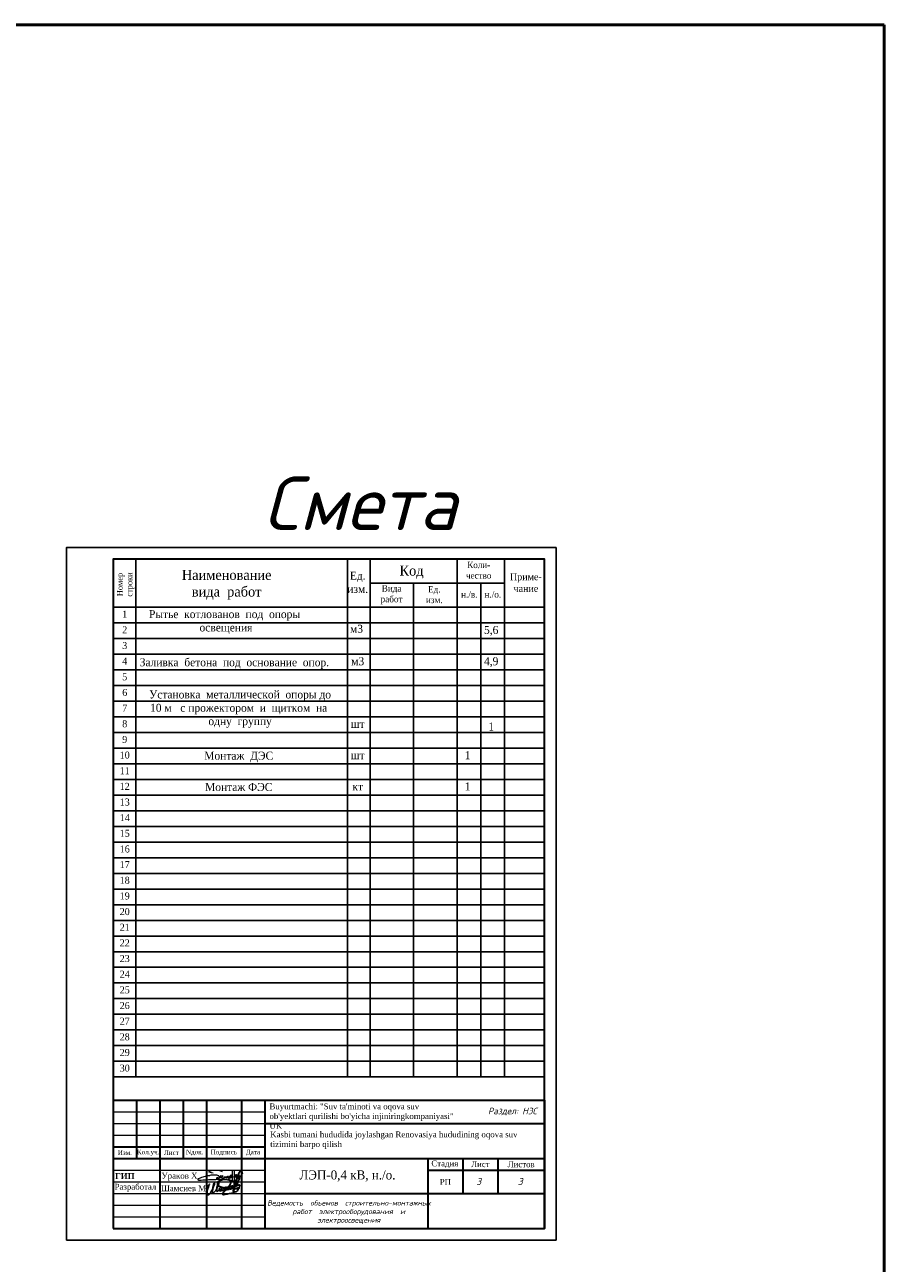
# Model space of a CAD drawing. Header units: metres. Extents: x 703615 to 712205, y 4306166 to 4311183.
# Tile 119 of 256: x 711836 to 712205, y 4306625 to 4307156. Entities that reach past the tile are written whole.
import ezdxf

# ---------------------------------------------------------------- set-up
doc = ezdxf.new("R2010")
doc.units = ezdxf.units.M
doc.header["$LTSCALE"] = 0.5
for name, color, linetype in [('RAMA', 47, 'Continuous'), ('Таблицы', 7, 'Continuous'), ('Титульный лист', 7, 'Continuous')]:
    doc.layers.add(name, color=color, linetype=linetype)
for name, color, linetype, lineweight in [('Графа', 7, 'Continuous', 30), ('Графа 20', 7, 'Continuous', 20), ('ПЛАН', 250, 'Continuous', 30), ('Слой размерная', 7, 'Continuous', 13), ('Формат', 7, 'Continuous', 25)]:
    doc.layers.add(name, color=color, linetype=linetype, lineweight=lineweight)
doc.styles.add('2MM', font='spds.shx', dxfattribs={"width": 0.95})
doc.styles.add('Arial UPS', font='times.ttf', dxfattribs={"height": 2.5})
doc.styles.add('ISO', font='isocpeui.ttf')
doc.styles.add('ISOCPEUR текстовый', font='isocpeur.ttf', dxfattribs={"width": 0.8, "oblique": 15})
doc.styles.get("Standard").update_dxf_attribs({"font": 'times.ttf'})
doc.styles.add('Style-RUSSIAN_1251 I 0.32289', font='isocpeui.ttf')
doc.styles.add('Times new roman', font='timesbd.ttf', dxfattribs={"height": 3})
doc.styles.add('X_ISO', font='isocpeui.ttf')

# ---------------------------------------------------------------- blocks, each defined once
blk = doc.blocks.new('A$C194E077B')
at = {"color": 5, "lineweight": 20}
for points in [[(42, -99), (83, -76), (96, -68), (110, -53), (122, -42), (131, -27), (137, -5), (137, 22), (125, 42), (110, 57), (100, 67), (80, 78), (58, 91), (13, 103), (-19, 112), (-87, 112), (-127, 112), (-231, 105), (-249, 100), (-271, 100), (-317, 88), (-348, 80), (-409, 70), (-436, 66), (-497, 49), (-543, 37), (-617, 24), (-665, 5), (-728, -12), (-787, -37), (-841, -58), (-859, -64), (-880, -77), (-894, -91), (-904, -101), (-904, -112), (-894, -123), (-871, -130), (-840, -134), (-808, -134), (-760, -134), (-737, -134), (-654, -127), (-612, -124), (-491, -116), (-389, -109), (-287, -102), (-158, -97), (-39, -97), (85, -89), (174, -89), (222, -82), (269, -75), (318, -67), (369, -63), (369, -63)], [(-162, 200), (-240, 221), (-364, 241), (-364, 276), (-310, 307), (-248, 324), (-145, 351), (-37, 351), (76, 351), (195, 319), (266, 278)], [(0, 0), (0, -92)], [(41, 2), (41, -98)], [(203, -24), (196, 1), (191, 21), (185, 44), (185, 65), (176, 81), (169, 93), (189, 73), (200, 70), (220, 70), (242, 70), (259, 75), (272, 78), (279, 90), (279, 70), (274, 51), (262, 26), (252, 0), (252, -16), (261, -33), (282, -45), (303, -50), (329, -43), (347, -33), (361, -19), (368, -6), (371, 33), (368, -6), (372, -22), (382, -27), (392, -33), (406, -29), (418, -26), (433, -12), (438, -3), (438, 39), (438, -3), (453, -18), (464, -25), (477, -25), (504, -20), (521, -3), (528, 9), (524, 23), (522, 41), (522, 48), (526, 55), (535, 63), (549, 63), (569, 49), (579, 25), (585, 1), (580, -18), (565, -26), (549, -26), (531, -8), (528, 9)], [(835, 300), (835, -171), (799, -177), (729, -165), (620, -121), (593, -75), (602, -42), (665, -20), (730, 7), (798, 17), (885, 36), (885, 36), (905, 45)], [(593, 2), (615, 20), (621, 30), (635, 45), (637, 70), (635, 45), (635, 19), (646, 1), (664, -10), (680, -10), (701, 0), (705, 13), (705, 35), (699, 66), (686, 94), (680, 122)], [(682, 123), (691, 107), (705, 87), (717, 87)], [(748, 299), (746, -138)], [(898, 116), (898, 60), (906, 31), (917, -11)], [(910, 55), (903, 116)], [(952, -13), (967, 14), (978, 53), (978, 112), (973, 131)], [(962, 114), (967, 97), (978, 53), (987, 20), (1013, 5), (1032, 10), (1061, 39), (1076, 96), (1076, 123), (1074, 180)], [(1064, 182), (1056, 151), (1045, 113), (1045, 80), (1055, 46), (1070, 20), (1088, 9), (1109, 9), (1132, 31), (1138, 57), (1138, 93)]]:
    blk.add_lwpolyline(points, dxfattribs=at)
for centre, radius, start, end in [((681, 122), 1.13, 41.39997, 190.58974), ((901, 116), 2.8, 15.30984, 164.56011), ((899, 54), 10.7, 301.20706, 10.14963), ((979, 116), 16.6, 111.912, 188.61507), ((1068, 178), 5.72, 18.18012, 138.99147), ((935, -4), 19.1, 202.86254, 330.92742)]:
    blk.add_arc(centre, radius, start, end, dxfattribs=at)
blk = doc.blocks.new('подпись')
at = {"color": 5, "lineweight": 25, "ltscale": 100}
for points in [[(0, 0), (-197, 126), (-197, 309), (-123, 591), (567, 1632), (953, 2109), (1273, 2414), (1527, 2589), (1215, 1792), (928, 1029), (653, 301), (452, -351), (337, -1266), (279, -1948), (312, -2490), (402, -2825), (550, -3092), (838, -3149), (1109, -3069), (1379, -2844), (1823, -2349), (2373, -1422), (2702, -820), (3274, 231), (3712, 1254), (3950, 2044), (4122, 2646), (4211, 2957), (4211, 3165), (4040, 3165), (3851, 2974), (3638, 2341), (3506, 1674), (3350, 976), (3274, 231), (3120, -1415), (3120, -1857), (3317, -2036), (3605, -2048), (3851, -1891), (4171, -1590), (4828, -736), (5198, -126), (5526, 553), (5978, 1354), (6150, 1952), (6273, 2417), (6429, 2974), (6479, 3340), (6421, 3531), (6214, 3468), (6044, 3207), (5855, 2707), (5740, 2219), (5543, 1396), (5452, 721), (5411, -824), (5461, -1293), (5617, -1293), (5822, -1224), (5929, -1113), (6273, -759), (6627, -458), (6988, -4), (7045, 320), (6939, 431), (6799, 332), (6709, 53), (6700, -324), (6717, -835), (6955, -991), (7218, -1090), (7530, -1056), (7694, -915), (7834, -793), (8039, -515), (8113, -294), (8146, 53), (8129, 576), (7965, 831), (7710, 907), (7407, 862), (7218, 698), (7054, 351), (7012, -4), (7054, -324), (7210, -671), (7456, -747), (7694, -660), (7883, -515), (8055, -370), (8146, -202), (8211, -4), (8129, 65), (7973, -160), (7990, -469), (8055, -770), (8417, -824), (8712, -759), (8967, -637), (9230, -458), (9509, -225), (9780, -15), (9977, 286), (10034, 629), (9977, 831), (9706, 907), (9468, 785), (9279, 553), (9098, 198), (9041, -149), (9090, -435), (9369, -602), (9706, -648), (9911, -480), (10174, -225), (10420, 42), (10510, 297), (10584, 698), (10568, 919), (10420, 1029), (10207, 976), (10010, 698), (9886, 419), (9854, 19), (9886, -271), (10108, -435), (10412, -458), (10855, -458), (11085, -347), (11274, -149), (11545, 88), (11791, 343), (11865, 530), (11800, 896), (11520, 1098), (11241, 1098), (11052, 907), (10962, 553), (11020, 187), (11274, -191), (11611, -271), (12013, -206), (12284, -46), (12596, 210), (12842, 507), (13056, 896), (13064, 1239), (12933, 1437), (12686, 1510), (12407, 1510), (12169, 1251), (12046, 946), (12071, 358), (12292, 92), (12686, -76), (13105, -8), (13524, 259), (13779, 480), (13959, 751), (13992, 1163), (14008, 1575), (13828, 1742), (13549, 1720), (13302, 1476), (13261, 1174), (13327, 717), (13639, 595), (14017, 648), (14362, 782), (14731, 961), (15125, 1228), (15511, 1540), (15955, 2143), (16685, 3313), (17038, 4339), (17548, 5552), (17580, 6032), (17392, 6143), (17194, 6143), (16833, 5990), (16193, 5479), (15462, 4778), (15068, 4042), (14772, 3424), (14616, 2547), (14575, 1575), (14534, -259), (14624, -1304), (14608, -1571), (14509, -1796), (14378, -1750), (14378, -1449), (14821, 583), (15035, 1498), (15240, 2360), (16053, 5014), (16858, 7447), (17203, 8388), (17548, 9017), (17942, 9475), (18172, 9647), (18574, 9475), (18829, 9334), (19058, 8846), (19149, 8160)], [(14813, -2173), (13228, -2295), (12276, -2455), (10970, -2715), (9780, -2959), (9016, -3058), (8614, -2879), (8515, -2555), (8819, -2032), (9180, -1590), (9599, -1129), (10954, 61), (11537, 782), (12276, 1910), (12785, 2795), (12982, 3378), (13007, 3779), (12842, 4164), (12440, 4484), (11980, 4724), (11052, 4945), (9525, 5029), (7850, 4785), (6725, 4362), (5978, 3759), (5699, 3115), (5715, 2555), (5855, 2131), (6339, 1670), (6963, 1285), (8031, 946), (9985, 480), (11405, 252), (12851, 210), (14312, 153), (14780, 175)], [(14756, 172), (16102, 122), (16866, 194), (17342, 294), (17531, 404), (17416, 522), (16973, 572), (16603, 553), (16119, 435), (15404, 153), (14945, -65), (14608, -267), (14370, -477), (14238, -785), (14206, -1216), (14353, -1502), (14977, -1605), (15593, -1453), (16004, -1266), (16423, -927), (16726, -557), (16907, -175), (17104, 362), (17285, 824), (17531, 1521), (17638, 2009), (17498, 2238), (17104, 2219), (16464, 1842), (15823, 1502), (15437, 1373), (15347, 1350), (15306, 1350)]]:
    blk.add_lwpolyline(points, dxfattribs=at)

msp = doc.modelspace()

# ---------------------------------------------------------------- linework, layer by layer
at = {"lineweight": 25}
for p, q in [((711883.72, 4306927.04, 321.54), (711883.72, 4306705.04, 321.54)), ((711974.48, 4306927.04, 321.54), (711974.48, 4306705.04, 321.54)), ((711984.19, 4306927.04, 321.54), (711984.19, 4306705.04, 321.54)), ((712021.6, 4306927.04, 321.54), (712021.6, 4306705.04, 321.54)), ((712021.6, 4306927.04, 321.54), (712059.02, 4306927.04, 321.54)), ((712041.83, 4306927.04, 321.54), (712041.83, 4306705.04, 321.54)), ((711984.19, 4306916.74, 321.54), (712041.83, 4306916.74, 321.54)), ((712002.89, 4306916.74, 321.54), (712002.89, 4306705.04, 321.54)), ((712021.6, 4306916.74, 321.54), (712041.83, 4306916.74, 321.54)), ((712031.72, 4306916.74, 321.54), (712031.72, 4306705.04, 321.54)), ((711874.02, 4306906.44, 321.54), (712059.02, 4306906.44, 321.54)), ((711874.02, 4306899.72, 321.54), (712059.02, 4306899.72, 321.54)), ((711874.02, 4306896.44, 321.54), (711874.02, 4306889.72, 321.54)), ((711874.02, 4306893.01, 321.54), (712059.02, 4306893.01, 321.54)), ((711874.02, 4306886.3, 321.54), (712059.02, 4306886.3, 321.54)), ((711874.02, 4306879.58, 321.54), (712059.02, 4306879.58, 321.54)), ((711874.02, 4306872.87, 321.54), (712059.02, 4306872.87, 321.54)), ((711874.02, 4306866.16, 321.54), (712059.02, 4306866.16, 321.54)), ((711874.02, 4306859.45, 321.54), (712059.02, 4306859.45, 321.54)), ((711874.02, 4306852.73, 321.54), (712059.02, 4306852.73, 321.54)), ((711874.02, 4306846.02, 321.54), (712059.02, 4306846.02, 321.54)), ((711874.02, 4306839.31, 321.54), (712059.02, 4306839.31, 321.54)), ((711874.02, 4306832.59, 321.54), (712059.02, 4306832.59, 321.54)), ((711874.02, 4306825.88, 321.54), (712059.02, 4306825.88, 321.54)), ((711874.02, 4306819.17, 321.54), (712059.02, 4306819.17, 321.54)), ((711874.02, 4306812.45, 321.54), (712059.02, 4306812.45, 321.54)), ((711874.02, 4306805.74, 321.54), (712059.02, 4306805.74, 321.54)), ((711874.02, 4306799.03, 321.54), (712059.02, 4306799.03, 321.54)), ((711874.02, 4306792.32, 321.54), (712059.02, 4306792.32, 321.54)), ((711874.02, 4306785.6, 321.54), (712059.02, 4306785.6, 321.54)), ((711874.02, 4306778.89, 321.54), (712059.02, 4306778.89, 321.54)), ((711874.02, 4306772.18, 321.54), (712059.02, 4306772.18, 321.54)), ((711874.02, 4306765.46, 321.54), (712059.02, 4306765.46, 321.54)), ((711874.02, 4306758.75, 321.54), (712059.02, 4306758.75, 321.54)), ((711874.02, 4306752.04, 321.54), (712059.02, 4306752.04, 321.54)), ((711874.02, 4306745.32, 321.54), (712059.02, 4306745.32, 321.54)), ((711874.02, 4306738.61, 321.54), (712059.02, 4306738.61, 321.54)), ((711874.02, 4306731.9, 321.54), (712059.02, 4306731.9, 321.54)), ((711874.02, 4306725.19, 321.54), (712059.02, 4306725.19, 321.54)), ((711874.02, 4306718.47, 321.54), (712059.02, 4306718.47, 321.54)), ((711874.02, 4306711.76, 321.54), (712059.02, 4306711.76, 321.54)), ((711874.02, 4306705.04, 321.54), (712059.02, 4306705.04, 321.54))]:
    msp.add_line(p, q, dxfattribs=at)
at = {"color": 0, "linetype": 'ByBlock', "lineweight": 50}
msp.add_lwpolyline([(703614.91, 4307156.26), (712204.71, 4307156.26), (712204.71, 4306165.84), (703614.91, 4306165.84)], close=True, dxfattribs=at)
at = {"linetype": 'Continuous', "lineweight": 25, "ltscale": 100, "elevation": 321.54}
msp.add_lwpolyline([(711854.02, 4306635.04), (712064.02, 4306635.04), (712064.02, 4306932.04), (711854.02, 4306932.04), (711854.02, 4306635.04)], dxfattribs=at)
at = {"linetype": 'Continuous', "lineweight": 30, "ltscale": 100, "elevation": 321.54}
msp.add_lwpolyline([(711874.02, 4306640.04), (712059.02, 4306640.04), (712059.02, 4306927.04), (711874.02, 4306927.04), (711874.02, 4306640.04)], dxfattribs=at)
at = {"layer": 'Графа'}
for p, q in [((711874.02, 4306695.04, 321.54), (712059.02, 4306695.04, 321.54)), ((711874.02, 4306695.04, 321.54), (711874.02, 4306640.04, 321.54)), ((711884.02, 4306695.04, 321.54), (711884.02, 4306670.04, 321.54)), ((711894.02, 4306695.04, 321.54), (711894.02, 4306640.04, 321.54)), ((711904.02, 4306695.04, 321.54), (711904.02, 4306670.04, 321.54)), ((711914.02, 4306695.04, 321.54), (711914.02, 4306640.04, 321.54)), ((711929.02, 4306695.04, 321.54), (711929.02, 4306640.04, 321.54)), ((711939.02, 4306695.04, 321.54), (711939.02, 4306640.04, 321.54)), ((712059.02, 4306695.04, 321.54), (712059.02, 4306640.04, 321.54)), ((711939.02, 4306685.04, 321.54), (712059.02, 4306685.04, 321.54)), ((711874.02, 4306675.04, 321.54), (711939.02, 4306675.04, 321.54)), ((711874.02, 4306670.04, 321.54), (712059.02, 4306670.04, 321.54)), ((712009.02, 4306670.04, 321.54), (712009.02, 4306640.04, 321.54)), ((712024.02, 4306670.04, 321.54), (712024.02, 4306655.04, 321.54)), ((712039.02, 4306670.04, 321.54), (712039.02, 4306655.04, 321.54)), ((712009.02, 4306665.04, 321.54), (712059.02, 4306665.04, 321.54)), ((711939.02, 4306655.04, 321.54), (712059.02, 4306655.04, 321.54)), ((711874.02, 4306640.04, 321.54), (712059.02, 4306640.04, 321.54))]:
    msp.add_line(p, q, dxfattribs=at)
at = {"layer": 'Графа 20'}
for p, q in [((711874.02, 4306690.04, 321.54), (711939.02, 4306690.04, 321.54)), ((711874.02, 4306685.04, 321.54), (711939.02, 4306685.04, 321.54)), ((711874.02, 4306680.04, 321.54), (711939.02, 4306680.04, 321.54)), ((711874.02, 4306665.04, 321.54), (711939.02, 4306665.04, 321.54)), ((711874.02, 4306660.04, 321.54), (711939.02, 4306660.04, 321.54)), ((711874.02, 4306655.04, 321.54), (711939.02, 4306655.04, 321.54)), ((711874.02, 4306650.04, 321.54), (711939.02, 4306650.04, 321.54)), ((711874.02, 4306645.04, 321.54), (711939.02, 4306645.04, 321.54))]:
    msp.add_line(p, q, dxfattribs=at)

# ---------------------------------------------------------------- block references
at = {"color": 7, "lineweight": 30, "xscale": 0.008941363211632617, "yscale": 0.008941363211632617, "zscale": 0.008941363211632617}
msp.add_blockref('A$C194E077B', (711918.4, 4306661.97, 321.54), dxfattribs=at)
at = {"color": 0, "linetype": 'ByBlock', "lineweight": 25, "xscale": 0.0008018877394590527, "yscale": 0.0008018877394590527, "zscale": 0.0008018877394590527}
msp.add_blockref('подпись', (711914.15, 4306656.97, 321.54), dxfattribs=at)

# ---------------------------------------------------------------- texts
at = {"linetype": 'ByBlock', "lineweight": 50, "style": 'Style-RUSSIAN_1251 I 0.32289'}
for p in [(712029.76, 4306658.68, 321.54), (712047.55, 4306658.68, 321.54), (712047.55, 4306658.68, 321.54)]:
    msp.add_text('3', height=3, dxfattribs=at).set_placement(p)
at = {"layer": 'RAMA', "attachment_point": 2}
for s, insert, char_height, width, style in [('{\\C0;Смета}', (711979.88, 4306962.54, 321.54), 22.95, 706.2764, 'ISO'), ('{\\fTimes New Roman|b0|i0|c204|p18;\\H0.88x;\\C0;Наименование  \\Pвида  работ}', (711922.72, 4306922.48, 321.54), 4.875, 100.5784, '2MM'), ('{\\fTimes New Roman|b0|i0|c204|p18;\\H0.88x;\\C0;Ед.  \\Pизм.}', (711978.92, 4306921.72, 321.54), 3.9, 80.4627, '2MM'), ('{\\fTimes New Roman|b0|i0|c204|p18;\\H0.88x;\\C0;Код}', (712002.01, 4306924.32, 321.54), 4.875, 100.5784, '2MM'), ('{\\fTimes New Roman|b0|i0|c204|p18;\\C0;Коли-\\Pчество}', (712030.81, 4306925.94, 321.54), 2.7, 90.5206, '2MM'), ('{\\fTimes New Roman|b0|i0|c204|p18;\\H0.88x;\\C0;Вида \\Pработ}', (711993.44, 4306915.92, 321.54), 3.12, 64.3702, '2MM'), ('{\\fTimes New Roman|b0|i0|c204|p18;\\C0;Приме-\\Pчание}', (712051.04, 4306921.05, 321.54), 3, 100.5784, '2MM'), ('{\\fTimes New Roman|b0|i0|c204|p18;\\H0.88x;\\C0;Ед.  \\Pизм.}', (712011.76, 4306915.53, 321.54), 3.12, 64.3702, '2MM'), ('{\\fTimes New Roman|b0|i0|c204|p18;\\H0.88x;\\C0;н./в.}', (712026.76, 4306913.34, 321.54), 3.12, 64.3702, '2MM'), ('{\\fTimes New Roman|b0|i0|c204|p18;\\H0.88x;\\C0;н./о.}', (712036.87, 4306913.34, 321.54), 3.12, 64.3702, '2MM'), ('{\\fTimes New Roman|b0|i0|c204|p18;\\H0.88x;\\C0;Рытье  котлованов  под  опоры  освещения }', (711922.42, 4306905.23, 321.54), 3.9, 80.4627, '2MM'), ('{\\fTimes New Roman|b0|i0|c204|p18;\\H0.88x;\\C0;1}', (711879, 4306904.99, 321.54), 3.4125, 70.4049, '2MM'), ('{\\fTimes New Roman|b0|i0|c204|p18;\\H0.88x;\\C0;2}', (711879, 4306898.28, 321.54), 3.4125, 70.4049, '2MM'), ('{\\fTimes New Roman|b0|i0|c204|p18;\\H0.88x;\\C0;м3}', (711978.4, 4306898.94, 321.54), 3.9, 80.4627, '2MM'), ('{\\fTimes New Roman|b0|i0|c204|p18;\\H0.88x;\\C0;5,6}', (712036.15, 4306898.44, 321.54), 3.9, 18.9207, '2MM'), ('{\\fTimes New Roman|b0|i0|c204|p18;\\H0.88x;\\C0;3}', (711879, 4306891.56, 321.54), 3.4125, 70.4049, '2MM'), ('{\\fTimes New Roman|b0|i0|c204|p18;\\H0.88x;\\C0;4}', (711879, 4306884.85, 321.54), 3.4125, 70.4049, '2MM'), ('{\\fTimes New Roman|b0|i0|c204|p18;\\H0.88x;\\C0;Заливка  бетона  под  основание  опор.}', (711926.03, 4306884.58, 321.54), 3.9, 80.4627, '2MM'), ('{\\fTimes New Roman|b0|i0|c204|p18;\\H0.88x;\\C0;м3}', (711978.92, 4306885.01, 321.54), 3.9, 80.4627, '2MM'), ('{\\fTimes New Roman|b0|i0|c204|p18;\\H0.88x;\\C0;4,9}', (712036.15, 4306885.01, 321.54), 3.9, 22.2572, '2MM'), ('{\\fTimes New Roman|b0|i0|c204|p18;\\H0.88x;\\C0;5}', (711879, 4306878.14, 321.54), 3.4125, 70.4049, '2MM'), ('{\\fTimes New Roman|b0|i0|c204|p18;\\H0.88x;\\C0;6}', (711879, 4306871.42, 321.54), 3.4125, 70.4049, '2MM'), ('{\\fTimes New Roman|b0|i0|c204|p18;\\H0.88x;\\C0;Установка  металлической  опоры до 10 м   с прожектором  и  щитком  на  одну  группу}', (711928.48, 4306870.78, 321.54), 3.9, 80.4627, '2MM'), ('{\\fTimes New Roman|b0|i0|c204|p18;\\H0.88x;\\C0;7}', (711879, 4306864.71, 321.54), 3.4125, 70.4049, '2MM'), ('{\\fTimes New Roman|b0|i0|c204|p18;\\H0.88x;\\C0;8}', (711879, 4306858, 321.54), 3.4125, 70.4049, '2MM'), ('{\\fTimes New Roman|b0|i0|c204|p18;\\H0.88x;\\C0;шт}', (711978.92, 4306858.16, 321.54), 3.9, 80.4627, '2MM'), ('{\\fTimes New Roman|b0|i0|c204|p18;\\H0.88x;\\C0;1}', (712036.15, 4306857.01, 321.54), 3.9, 80.4627, '2MM'), ('{\\fTimes New Roman|b0|i0|c204|p18;\\H0.88x;\\C0;9}', (711879, 4306851.28, 321.54), 3.4125, 70.4049, '2MM'), ('{\\fTimes New Roman|b0|i0|c204|p18;\\H0.88x;\\C0;10}', (711879, 4306844.57, 321.54), 3.4125, 70.4049, '2MM'), ('{\\fTimes New Roman|b0|i0|c204|p18;\\H0.88x;\\C0;Монтаж  ДЭС}', (711927.89, 4306844.51, 321.54), 3.9, 100.2474, '2MM'), ('{\\fTimes New Roman|b0|i0|c204|p18;\\H0.88x;\\C0;шт}', (711978.92, 4306844.73, 321.54), 3.9, 80.4627, '2MM'), ('{\\fTimes New Roman|b0|i0|c204|p18;\\H0.88x;\\C0;1}', (712026.04, 4306844.73, 321.54), 3.9, 80.4627, '2MM'), ('{\\fTimes New Roman|b0|i0|c204|p18;\\H0.88x;\\C0;11}', (711879, 4306837.86, 321.54), 3.4125, 70.4049, '2MM'), ('{\\fTimes New Roman|b0|i0|c204|p18;\\H0.88x;\\C0;12}', (711879, 4306831.15, 321.54), 3.4125, 70.4049, '2MM'), ('{\\fTimes New Roman|b0|i0|c204|p18;\\H0.88x;\\C0;Монтаж ФЭС}', (711927.89, 4306831.08, 321.54), 3.9, 100.2474, '2MM'), ('{\\fTimes New Roman|b0|i0|c204|p18;\\H0.88x;\\C0;1}', (712026.04, 4306831.31, 321.54), 3.9, 80.4627, '2MM'), ('{\\fTimes New Roman|b0|i0|c204|p18;\\H0.88x;\\C0;кт}', (711978.92, 4306831.31, 321.54), 3.9, 80.4627, '2MM'), ('{\\fTimes New Roman|b0|i0|c204|p18;\\H0.88x;\\C0;13}', (711879, 4306824.43, 321.54), 3.4125, 70.4049, '2MM'), ('{\\fTimes New Roman|b0|i0|c204|p18;\\H0.88x;\\C0;14}', (711879, 4306817.72, 321.54), 3.4125, 70.4049, '2MM'), ('{\\fTimes New Roman|b0|i0|c204|p18;\\H0.88x;\\C0;15}', (711879, 4306811.01, 321.54), 3.4125, 70.4049, '2MM'), ('{\\fTimes New Roman|b0|i0|c204|p18;\\H0.88x;\\C0;16}', (711879, 4306804.29, 321.54), 3.4125, 70.4049, '2MM'), ('{\\fTimes New Roman|b0|i0|c204|p18;\\H0.88x;\\C0;17}', (711879, 4306797.58, 321.54), 3.4125, 70.4049, '2MM'), ('{\\fTimes New Roman|b0|i0|c204|p18;\\H0.88x;\\C0;18}', (711879, 4306790.87, 321.54), 3.4125, 70.4049, '2MM'), ('{\\fTimes New Roman|b0|i0|c204|p18;\\H0.88x;\\C0;19}', (711879, 4306784.15, 321.54), 3.4125, 70.4049, '2MM'), ('{\\fTimes New Roman|b0|i0|c204|p18;\\H0.88x;\\C0;20}', (711879, 4306777.44, 321.54), 3.4125, 70.4049, '2MM'), ('{\\fTimes New Roman|b0|i0|c204|p18;\\H0.88x;\\C0;21}', (711879, 4306770.73, 321.54), 3.4125, 70.4049, '2MM'), ('{\\fTimes New Roman|b0|i0|c204|p18;\\H0.88x;\\C0;22}', (711879, 4306764.02, 321.54), 3.4125, 70.4049, '2MM'), ('{\\fTimes New Roman|b0|i0|c204|p18;\\H0.88x;\\C0;23}', (711879, 4306757.3, 321.54), 3.4125, 70.4049, '2MM'), ('{\\fTimes New Roman|b0|i0|c204|p18;\\H0.88x;\\C0;24}', (711879, 4306750.59, 321.54), 3.4125, 70.4049, '2MM'), ('{\\fTimes New Roman|b0|i0|c204|p18;\\H0.88x;\\C0;25}', (711879, 4306743.88, 321.54), 3.4125, 70.4049, '2MM'), ('{\\fTimes New Roman|b0|i0|c204|p18;\\H0.88x;\\C0;26}', (711879, 4306737.16, 321.54), 3.4125, 70.4049, '2MM'), ('{\\fTimes New Roman|b0|i0|c204|p18;\\H0.88x;\\C0;27}', (711879, 4306730.45, 321.54), 3.4125, 70.4049, '2MM'), ('{\\fTimes New Roman|b0|i0|c204|p18;\\H0.88x;\\C0;28}', (711879, 4306723.74, 321.54), 3.4125, 70.4049, '2MM'), ('{\\fTimes New Roman|b0|i0|c204|p18;\\H0.88x;\\C0;29}', (711879, 4306717.02, 321.54), 3.4125, 70.4049, '2MM'), ('{\\fTimes New Roman|b0|i0|c204|p18;\\H0.88x;\\C0;30}', (711879, 4306710.31, 321.54), 3.4125, 70.4049, '2MM')]:
    msp.add_mtext(s, dxfattribs=dict(at, insert=insert, char_height=char_height, width=width, style=style))
at = {"layer": 'RAMA', "insert": (711875.68, 4306916.2, 321.54), "char_height": 2.808, "width": 57.9332, "attachment_point": 2, "rotation": 90, "style": '2MM'}
msp.add_mtext('{\\fTimes New Roman|b0|i0|c204|p18;\\H0.88x;\\C0;Номер\\Pстроки}', dxfattribs=at)
at = {"layer": 'ПЛАН', "color": 18, "lineweight": 9, "true_color": 0x000000, "insert": (711874.92, 4306663.76, 321.54), "char_height": 2.5, "width": 7.3567, "attachment_point": 1, "line_spacing_factor": 0.6, "style": 'Times new roman'}
msp.add_mtext('ГИП', dxfattribs=at)
at = {"layer": 'Слой размерная', "color": 7, "lineweight": 20, "attachment_point": 5}
for s, insert, char_height, width in [('{\\fTimes New Roman|b0|i0|c204|p18;Изм.}', (711879.06, 4306672.54, 321.54), 2, 10.0865), ('{\\fTimes New Roman|b0|i0|c204|p18;Кол.уч.}', (711889.06, 4306672.54, 321.54), 2, 9.9135), ('{\\fTimes New Roman|b0|i0|c204|p18;Лист}', (711899.02, 4306672.54, 321.54), 2, 10), ('{\\fTimes New Roman|b0|i0|c0|p18;N\\fTimes New Roman|b0|i0|c204|p18;док.}', (711909.02, 4306672.59, 321.54), 2, 10), ('{\\fTimes New Roman|b0|i0|c204|p18;Подпись}', (711921.52, 4306672.54, 321.54), 2, 15), ('{\\fTimes New Roman|b0|i0|c204|p18;Дата}', (711934.02, 4306672.54, 321.54), 2, 10), ('{\\fTimes New Roman|b0|i0|c204|p18;РП}', (712016.5, 4306660.04, 27.82), 2.5, 20)]:
    msp.add_mtext(s, dxfattribs=dict(at, insert=insert, char_height=char_height, width=width))
at = {"layer": 'Слой размерная', "color": 7, "linetype": 'Continuous', "lineweight": 20, "char_height": 2.5, "attachment_point": 5}
for s, insert, width in [('{\\fTimes New Roman|b0|i0|c204|p18;Стадия}', (712016.27, 4306667.59, 27.82), 20), ('{\\fTimes New Roman|b0|i0|c204|p18;Лист}', (712031.52, 4306667.59, 27.82), 15), ('{\\fTimes New Roman|b0|i0|c204|p18;Листов}', (712049.02, 4306667.54, 27.82), 20)]:
    msp.add_mtext(s, dxfattribs=dict(at, insert=insert, width=width))
at = {"layer": 'Таблицы', "lineweight": 25, "ltscale": 0.6, "insert": (712044.4, 4306690.2, 321.54), "char_height": 3.3258, "width": 45.4222, "attachment_point": 5}
msp.add_mtext('{\\fISOCPEUR|b1|i1|c204|p34;\\H0.8333x; \\fISOCPEUR|b0|i1|c204|p34;Раздел: НЭС}', dxfattribs=at)
at = {"layer": 'Таблицы', "ltscale": 0.6, "insert": (711974.52, 4306662.55, 321.54), "char_height": 3.9, "width": 68.985, "attachment_point": 5, "style": 'ISOCPEUR текстовый'}
msp.add_mtext('{\\fTimes New Roman|b0|i0|c204|p18;\\Q0;\\W0.95;\\C0;ЛЭП-0,4 кВ, н./о.}', dxfattribs=at)
at = {"layer": 'Таблицы', "lineweight": 25, "ltscale": 0.6, "insert": (711975.1, 4306647.02, 321.54), "char_height": 2.5, "width": 67.2372, "attachment_point": 5, "style": 'X_ISO'}
msp.add_mtext('{\\H0.88x;\\W0.95;\\C0;Ведемость  объемов  строительно-монтажных\\Pработ  электрооборудования  и  \\Pэлектроосвещения}', dxfattribs=at)
at = {"layer": 'Титульный лист', "linetype": 'Continuous', "ltscale": 1000, "char_height": 2.5, "attachment_point": 1, "style": 'Arial UPS'}
for s, insert, width in [('\\pxql;{\\C7;Buyurtmachi: "Suv ta\'minoti va oqova suv ob\'yektlari qurilishi bo\'yicha injiniringkompaniyasi" UK}', (711941.08, 4306693.64, 321.54), 80.0407), ('\\pxql;{\\H1.00436x;\\C7;Kasbi tumani hududida joylashgan Renovasiya hududining oqova suv\\Ptizimini barpo\\C256; qilish}', (711941.38, 4306681.65, 321.54), 134.0404)]:
    msp.add_mtext(s, dxfattribs=dict(at, insert=insert, width=width))
at = {"layer": 'Формат', "color": 7, "ltscale": 100, "char_height": 2.5, "width": 20, "attachment_point": 5}
for s, insert in [('Ураков Х', (711902.47, 4306662.27, 321.54)), ('Разработал', (711883.58, 4306657.55, 321.54)), ('Шамсиев М', (711904.22, 4306657.27, 321.54))]:
    msp.add_mtext(s, dxfattribs=dict(at, insert=insert))

doc.saveas('drawing.dxf')
